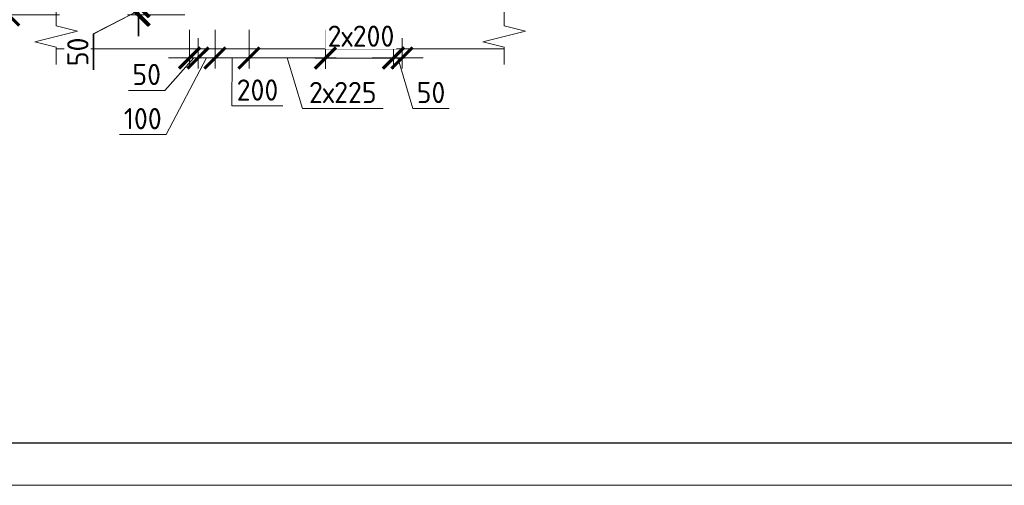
# Model space of a CAD drawing. Header units: millimetres. Extents: x 263826 to 1718326, y -423071 to 70137.
# Tile 56 of 256: x 547708 to 559294, y -396966 to -391486. Entities that reach past the tile are written whole.
import ezdxf

# ---------------------------------------------------------------- set-up
doc = ezdxf.new("R2010")
doc.units = ezdxf.units.MM
doc.linetypes.add('01 Штриховая _4 мм_', pattern=[6, 3.5, -2.5])
for name, color, linetype, lineweight in [('AF_Perekritie', 90, 'Continuous', 18), ('AF_Stena', 90, 'Continuous', 18), ('KR_Fundament', 253, 'Continuous', 18), ('размер', 1, 'Continuous', 25), ('РАЗМЕРЫ', 1, 'Continuous', 9), ('Текст', 7, 'Continuous', 25), ('ТОНКИЕ', 7, 'Continuous', 9)]:
    doc.layers.add(name, color=color, linetype=linetype, lineweight=lineweight)
doc.layers.add('PDF7_Text', color=7, linetype='Continuous')
doc.layers.add('ТОЛСТЫЕ_ОСНОВНЫЕ', color=6, linetype='Continuous')
doc.styles.add('GOST-2.304_Type-B', font='GOST_Common.ttf')
doc.styles.add('PDF Times New Roman', font='times.ttf')
doc.styles.add('ГОСТ', font='GOST_Common.ttf')
doc.dimstyles.new('мой 25', dxfattribs={"dimscale": 100, "dimtxt": 2.5, "dimasz": 2.5, "dimexe": 1.25, "dimexo": 0.625, "dimtad": 1, "dimdec": 0, "dimlfac": 0.5, "dimtxsty": 'GOST-2.304_Type-B', "dimblk": 'ARCHTICK', "dimcen": 2.5, "dimdle": 1.25, "dimaunit": 1, "dimadec": 1, "dimazin": 2, "dimtfac": 1, "dimtdec": 0, "dimtmove": 1, "dimatfit": 3, "dimfxl": 6, "dimfxlon": 1, "dimtfill": 1, "dimlwd": -1, "dimlwe": -1, "dimarcsym": 0})

# ---------------------------------------------------------------- blocks, each defined once
blk = doc.blocks.new('штамп кж1.1')
at = {"layer": 'PDF7_Text', "insert": (410912, -84467), "char_height": 180, "width": 6881.02, "attachment_point": 7, "style": 'PDF Times New Roman'}
blk.add_mtext('\\pi1015.18152;Жилой дом со встроенными помещениями \\P\\pi311.27381;общественно-делового и коммерческого назначения на \\P\\pi667.38051;первом этаже здания и встроенно-пристроенным \\P\\pi874.76335;поликлиническим учреждением (поз. 2.2-2.3)', dxfattribs=at)
at = {"layer": 'Текст', "color": 7, "insert": (411117, -81801), "char_height": 250, "attachment_point": 1, "style": 'ГОСТ'}
blk.add_mtext_dynamic_manual_height_columns('\\pi594.35517;{\\fTimes New Roman|b0|i0|c204|p18;\\C256;Строительство жилого комплекса со  встроенными помещениями \\P\\pi1441.86779;общественного-делового, коммерческого назначения и \\P\\pi41.3631;поликлиническим учреждением по адресу: г. Чита, ул. 1-я Коллективная}', width=11543.07, gutter_width=12.5, heights=[0], dxfattribs=at)
blk = doc.blocks.new('*U46')
at = {"layer": 'ТОЛСТЫЕ_ОСНОВНЫЕ', "color": 6}
blk.add_lwpolyline([(20, 5), (415, 5), (415, 292), (20, 292)], close=True, dxfattribs=at)
at = {"layer": 'ТОНКИЕ'}
blk.add_lwpolyline([(0, 0), (420, 0), (420, 297), (0, 297)], close=True, dxfattribs=at)
blk = doc.blocks.new('_ArchTick')
at = {"color": 0, "linetype": 'ByBlock', "const_width": 0.15}
blk.add_lwpolyline([(-0.5, -0.5), (0.5, 0.5)], dxfattribs=at)
blk = doc.blocks.new('*D1576')
at = {"layer": 'DEFPOINTS', "color": 0, "transparency": 16777216}
for p in [(548497, -385530), (547578, -391430), (549055, -391430)]:
    blk.add_point(p, dxfattribs=at)
at = {"layer": 'РАЗМЕРЫ', "color": 0, "linetype": 'Continuous', "transparency": 16777216}
for p, q in [((547578, -385405), (547578, -391555)), ((548178, -385530), (547453, -385530)), ((548178, -391430), (547453, -391430))]:
    blk.add_line(p, q, dxfattribs=at)
at = {"layer": 'РАЗМЕРЫ', "color": 0, "transparency": 16777216, "xscale": 250, "yscale": 250, "zscale": 250}
for p, rotation in [((547578, -385530), 90), ((547578, -391430), 270)]:
    blk.add_blockref('_ArchTick', p, dxfattribs=dict(at, rotation=rotation))
at = {"layer": 'РАЗМЕРЫ', "color": 0, "lineweight": 0, "transparency": 16777216, "insert": (547390, -388480), "char_height": 250, "attachment_point": 5, "rotation": 90, "style": 'GOST-2.304_Type-B', "bg_fill": 3, "box_fill_scale": 1.1, "bg_fill_color": 256, "bg_fill_true_color": 13158600, "bg_fill_transparency": 0}
blk.add_mtext('2950', dxfattribs=at)
blk = doc.blocks.new('*D1544')
at = {"layer": 'DEFPOINTS', "color": 0, "transparency": 16777216}
for p in [(549102, -391330), (549707, -391330), (549707, -391430)]:
    blk.add_point(p, dxfattribs=at)
at = {"layer": 'РАЗМЕРЫ', "color": 0, "linetype": 'Continuous', "transparency": 16777216}
for p, q in [((549102, -391330), (549102, -391080)), ((549102, -391380), (548571, -391653)), ((549644, -391330), (548977, -391330)), ((549102, -391430), (549102, -391330)), ((549102, -391430), (549102, -391330)), ((549644, -391430), (548977, -391430)), ((549102, -391430), (549102, -391680)), ((548571, -391653), (548571, -392078))]:
    blk.add_line(p, q, dxfattribs=at)
at = {"layer": 'РАЗМЕРЫ', "color": 0, "transparency": 16777216, "xscale": 250, "yscale": 250, "zscale": 250}
for p, rotation in [((549102, -391330), 270), ((549102, -391430), 90)]:
    blk.add_blockref('_ArchTick', p, dxfattribs=dict(at, rotation=rotation))
at = {"layer": 'РАЗМЕРЫ', "color": 0, "lineweight": 0, "transparency": 16777216, "insert": (548384, -391866), "char_height": 250, "attachment_point": 5, "rotation": 90, "style": 'GOST-2.304_Type-B', "bg_fill": 3, "box_fill_scale": 1.1, "bg_fill_color": 256, "bg_fill_true_color": 13158600, "bg_fill_transparency": 0}
blk.add_mtext('50', dxfattribs=at)
blk = doc.blocks.new('*D1496')
at = {"layer": 'DEFPOINTS', "color": 0, "transparency": 16777216}
for p in [(550007, -391542), (550407, -391542), (550007, -391937)]:
    blk.add_point(p, dxfattribs=at)
at = {"layer": 'РАЗМЕРЫ', "color": 0, "linetype": 'Continuous', "transparency": 16777216}
for p, q in [((550007, -391605), (550007, -392062)), ((550407, -391605), (550407, -392062)), ((550532, -391937), (549882, -391937)), ((550207, -391937), (550206, -392501)), ((550206, -392501), (550806, -392501))]:
    blk.add_line(p, q, dxfattribs=at)
at = {"layer": 'РАЗМЕРЫ', "color": 0, "transparency": 16777216, "xscale": 250, "yscale": 250, "zscale": 250, "rotation": 180}
blk.add_blockref('_ArchTick', (550007, -391937), dxfattribs=at)
at = {"layer": 'РАЗМЕРЫ', "color": 0, "transparency": 16777216, "xscale": 250, "yscale": 250, "zscale": 250}
blk.add_blockref('_ArchTick', (550407, -391937), dxfattribs=at)
at = {"layer": 'РАЗМЕРЫ', "color": 0, "lineweight": 0, "transparency": 16777216, "insert": (550506, -392314), "char_height": 250, "attachment_point": 5, "style": 'GOST-2.304_Type-B', "bg_fill": 3, "box_fill_scale": 1.1, "bg_fill_color": 256, "bg_fill_true_color": 13158600, "bg_fill_transparency": 0}
blk.add_mtext('200', dxfattribs=at)
blk = doc.blocks.new('*D1497')
at = {"layer": 'DEFPOINTS', "color": 0, "transparency": 16777216}
for p in [(550407, -391542), (551306, -391642), (551306, -391937)]:
    blk.add_point(p, dxfattribs=at)
at = {"layer": 'РАЗМЕРЫ', "color": 0, "linetype": 'Continuous', "transparency": 16777216}
for p, q in [((550407, -391605), (550407, -392062)), ((551306, -391705), (551306, -392062)), ((550282, -391937), (551431, -391937)), ((550857, -391937), (551035, -392531)), ((551035, -392531), (551985, -392531))]:
    blk.add_line(p, q, dxfattribs=at)
at = {"layer": 'РАЗМЕРЫ', "color": 0, "transparency": 16777216, "xscale": 250, "yscale": 250, "zscale": 250, "rotation": 180}
blk.add_blockref('_ArchTick', (550407, -391937), dxfattribs=at)
at = {"layer": 'РАЗМЕРЫ', "color": 0, "transparency": 16777216, "xscale": 250, "yscale": 250, "zscale": 250}
blk.add_blockref('_ArchTick', (551306, -391937), dxfattribs=at)
at = {"layer": 'РАЗМЕРЫ', "color": 0, "lineweight": 0, "transparency": 16777216, "insert": (551510, -392343), "char_height": 250, "attachment_point": 5, "style": 'GOST-2.304_Type-B', "bg_fill": 3, "box_fill_scale": 1.1, "bg_fill_color": 256, "bg_fill_true_color": 13158600, "bg_fill_transparency": 0}
blk.add_mtext('2х225', dxfattribs=at)
blk = doc.blocks.new('*D1498')
at = {"layer": 'DEFPOINTS', "color": 0, "transparency": 16777216}
for p in [(552107, -391542), (552207, -391642), (552207, -391937)]:
    blk.add_point(p, dxfattribs=at)
at = {"layer": 'РАЗМЕРЫ', "color": 0, "linetype": 'Continuous', "transparency": 16777216}
for p, q in [((552107, -391605), (552107, -392062)), ((552207, -391705), (552207, -392062)), ((552107, -391937), (551857, -391937)), ((552107, -391937), (552207, -391937)), ((552107, -391937), (552207, -391937)), ((552157, -391937), (552335, -392531)), ((552207, -391937), (552457, -391937)), ((552335, -392531), (552760, -392531))]:
    blk.add_line(p, q, dxfattribs=at)
at = {"layer": 'РАЗМЕРЫ', "color": 0, "transparency": 16777216, "xscale": 250, "yscale": 250, "zscale": 250}
blk.add_blockref('_ArchTick', (552107, -391937), dxfattribs=at)
at = {"layer": 'РАЗМЕРЫ', "color": 0, "transparency": 16777216, "xscale": 250, "yscale": 250, "zscale": 250, "rotation": 180}
blk.add_blockref('_ArchTick', (552207, -391937), dxfattribs=at)
at = {"layer": 'РАЗМЕРЫ', "color": 0, "lineweight": 0, "transparency": 16777216, "insert": (552548, -392343), "char_height": 250, "attachment_point": 5, "style": 'GOST-2.304_Type-B', "bg_fill": 3, "box_fill_scale": 1.1, "bg_fill_color": 256, "bg_fill_true_color": 13158600, "bg_fill_transparency": 0}
blk.add_mtext('50', dxfattribs=at)
blk = doc.blocks.new('*D1499')
at = {"layer": 'DEFPOINTS', "color": 0, "lineweight": 0, "transparency": 16777216}
blk.add_point((551306, -391938), dxfattribs=at)
at = {"layer": 'РАЗМЕРЫ', "color": 0, "linetype": 'Continuous', "transparency": 16777216}
for p, q in [((551306, -391605), (551306, -392063)), ((552107, -391700), (552107, -392063)), ((552232, -391938), (551181, -391938))]:
    blk.add_line(p, q, dxfattribs=at)
at = {"layer": 'РАЗМЕРЫ', "color": 0, "lineweight": 0, "transparency": 16777216, "insert": (551724, -391680), "char_height": 250, "attachment_point": 5, "style": 'GOST-2.304_Type-B', "bg_fill": 3, "box_fill_scale": 1.1, "bg_fill_color": 256, "bg_fill_true_color": 13158600, "bg_fill_transparency": 0}
blk.add_mtext('2х200', dxfattribs=at)
at = {"layer": 'DEFPOINTS', "color": 0, "lineweight": 0, "transparency": 16777216}
for p in [(551306, -391543), (552107, -391637)]:
    blk.add_point(p, dxfattribs=at)
at = {"layer": 'РАЗМЕРЫ', "color": 0, "transparency": 16777216, "xscale": 250, "yscale": 250, "zscale": 250, "rotation": 180}
blk.add_blockref('_ArchTick', (551306, -391938), dxfattribs=at)
at = {"layer": 'РАЗМЕРЫ', "color": 0, "transparency": 16777216, "xscale": 250, "yscale": 250, "zscale": 250}
blk.add_blockref('_ArchTick', (552107, -391938), dxfattribs=at)
blk = doc.blocks.new('*D1500')
at = {"layer": 'DEFPOINTS', "color": 0, "transparency": 16777216}
for p in [(549707, -391542), (549807, -391642), (549807, -391937)]:
    blk.add_point(p, dxfattribs=at)
at = {"layer": 'РАЗМЕРЫ', "color": 0, "linetype": 'Continuous', "transparency": 16777216}
for p, q in [((549707, -391605), (549707, -392062)), ((549807, -391705), (549807, -392062)), ((549757, -391937), (549414, -392318)), ((549707, -391937), (549457, -391937)), ((549707, -391937), (549807, -391937)), ((549707, -391937), (549807, -391937)), ((549807, -391937), (550057, -391937)), ((549414, -392318), (548989, -392318))]:
    blk.add_line(p, q, dxfattribs=at)
at = {"layer": 'РАЗМЕРЫ', "color": 0, "transparency": 16777216, "xscale": 250, "yscale": 250, "zscale": 250}
blk.add_blockref('_ArchTick', (549707, -391937), dxfattribs=at)
at = {"layer": 'РАЗМЕРЫ', "color": 0, "transparency": 16777216, "xscale": 250, "yscale": 250, "zscale": 250, "rotation": 180}
blk.add_blockref('_ArchTick', (549807, -391937), dxfattribs=at)
at = {"layer": 'РАЗМЕРЫ', "color": 0, "lineweight": 0, "transparency": 16777216, "insert": (549202, -392131), "char_height": 250, "attachment_point": 5, "style": 'GOST-2.304_Type-B', "bg_fill": 3, "box_fill_scale": 1.1, "bg_fill_color": 256, "bg_fill_true_color": 13158600, "bg_fill_transparency": 0}
blk.add_mtext('50', dxfattribs=at)
blk = doc.blocks.new('*D1501')
at = {"layer": 'DEFPOINTS', "color": 0, "transparency": 16777216}
for p in [(549807, -391642), (550007, -391799), (550007, -391937)]:
    blk.add_point(p, dxfattribs=at)
at = {"layer": 'РАЗМЕРЫ', "color": 0, "linetype": 'Continuous', "transparency": 16777216}
for p, q in [((549807, -391705), (549807, -392062)), ((549907, -391937), (549431, -392838)), ((549682, -391937), (550132, -391937)), ((550007, -391861), (550007, -392062)), ((549431, -392838), (548881, -392838))]:
    blk.add_line(p, q, dxfattribs=at)
at = {"layer": 'РАЗМЕРЫ', "color": 0, "transparency": 16777216, "xscale": 250, "yscale": 250, "zscale": 250, "rotation": 180}
blk.add_blockref('_ArchTick', (549807, -391937), dxfattribs=at)
at = {"layer": 'РАЗМЕРЫ', "color": 0, "transparency": 16777216, "xscale": 250, "yscale": 250, "zscale": 250}
blk.add_blockref('_ArchTick', (550007, -391937), dxfattribs=at)
at = {"layer": 'РАЗМЕРЫ', "color": 0, "lineweight": 0, "transparency": 16777216, "insert": (549156, -392651), "char_height": 250, "attachment_point": 5, "style": 'GOST-2.304_Type-B', "bg_fill": 3, "box_fill_scale": 1.1, "bg_fill_color": 256, "bg_fill_true_color": 13158600, "bg_fill_transparency": 0}
blk.add_mtext('100', dxfattribs=at)
blk = doc.blocks.new('*D1775')
at = {"layer": 'DEFPOINTS', "color": 0, "transparency": 16777216}
for p in [(549111, -391329), (549716, -391329), (549716, -391429)]:
    blk.add_point(p, dxfattribs=at)
at = {"layer": 'РАЗМЕРЫ', "color": 0, "linetype": 'Continuous', "transparency": 16777216}
for p, q in [((549111, -391329), (549111, -391079)), ((549111, -391379), (548580, -391653)), ((549653, -391329), (548986, -391329)), ((549111, -391429), (549111, -391329)), ((549111, -391429), (549111, -391329)), ((549653, -391429), (548986, -391429)), ((549111, -391429), (549111, -391679)), ((548580, -391653), (548580, -392078))]:
    blk.add_line(p, q, dxfattribs=at)
at = {"layer": 'РАЗМЕРЫ', "color": 0, "transparency": 16777216, "xscale": 250, "yscale": 250, "zscale": 250}
for p, rotation in [((549111, -391329), 270), ((549111, -391429), 90)]:
    blk.add_blockref('_ArchTick', p, dxfattribs=dict(at, rotation=rotation))
at = {"layer": 'РАЗМЕРЫ', "color": 0, "lineweight": 0, "transparency": 16777216, "insert": (548392, -391865), "char_height": 250, "attachment_point": 5, "rotation": 90, "style": 'GOST-2.304_Type-B', "bg_fill": 3, "box_fill_scale": 1.1, "bg_fill_color": 256, "bg_fill_true_color": 13158600, "bg_fill_transparency": 0}
blk.add_mtext('50', dxfattribs=at)
blk = doc.blocks.new('*D1774')
at = {"layer": 'DEFPOINTS', "color": 0, "transparency": 16777216}
for p in [(549111, -391329), (549716, -391329), (549716, -391429)]:
    blk.add_point(p, dxfattribs=at)
at = {"layer": 'РАЗМЕРЫ', "color": 0, "linetype": 'Continuous', "transparency": 16777216}
for p, q in [((549111, -391329), (549111, -391079)), ((549111, -391379), (548580, -391653)), ((549653, -391329), (548986, -391329)), ((549111, -391429), (549111, -391329)), ((549111, -391429), (549111, -391329)), ((549653, -391429), (548986, -391429)), ((549111, -391429), (549111, -391679)), ((548580, -391653), (548580, -392078))]:
    blk.add_line(p, q, dxfattribs=at)
at = {"layer": 'РАЗМЕРЫ', "color": 0, "transparency": 16777216, "xscale": 250, "yscale": 250, "zscale": 250}
for p, rotation in [((549111, -391329), 270), ((549111, -391429), 90)]:
    blk.add_blockref('_ArchTick', p, dxfattribs=dict(at, rotation=rotation))
at = {"layer": 'РАЗМЕРЫ', "color": 0, "lineweight": 0, "transparency": 16777216, "insert": (548392, -391865), "char_height": 250, "attachment_point": 5, "rotation": 90, "style": 'GOST-2.304_Type-B', "bg_fill": 3, "box_fill_scale": 1.1, "bg_fill_color": 256, "bg_fill_true_color": 13158600, "bg_fill_transparency": 0}
blk.add_mtext('50', dxfattribs=at)

msp = doc.modelspace()

# ---------------------------------------------------------------- linework, layer by layer
at = {"layer": 'AF_Perekritie', "linetype": '01 Штриховая _4 мм_', "lineweight": 9}
msp.add_line((553408.49822, -391829.70664, 3100), (553327.14185, -391829.70664, 3100), dxfattribs=at)
at = {"layer": 'AF_Stena', "lineweight": 20, "elevation": 3100}
for points in [[(553408.49822, -391504.70664), (553408.49822, -391354.70664)], [(553408.49822, -391504.70664), (553408.49822, -391559.70684)], [(553658.49822, -391622.20684), (553158.49822, -391747.20684)], [(553408.49822, -391559.70684), (553658.49822, -391622.20684)], [(547886.21367, -391747.20684), (548136.21367, -391809.70684)], [(548136.21367, -391809.70684), (548136.21367, -391864.70704)], [(553158.49822, -391747.20684), (553408.49822, -391809.70684)], [(553408.49822, -391809.70684), (553408.49822, -391864.70704)], [(548136.21367, -391864.70704), (548136.21367, -392014.70704)], [(553408.49822, -391864.70704), (553408.49822, -392014.70704)]]:
    msp.add_lwpolyline(points, dxfattribs=at)
at = {"layer": 'KR_Fundament', "lineweight": 9}
msp.add_line((548136.21367, -391829.70664, 3100), (553327.04263, -391829.70664, 3100), dxfattribs=at)

# ---------------------------------------------------------------- block references
at = {"xscale": 100, "yscale": 100, "zscale": 100}
msp.add_blockref('*U46', (542900.38655, -396966.12651, 3100), dxfattribs=at)
at = {"layer": 'размер'}
msp.add_blockref('штамп кж1.1', (116435.21723, -310331.90516, 3100), dxfattribs=at)

# ---------------------------------------------------------------- texts
at = {"layer": 'Текст', "color": 7, "char_height": 250, "attachment_point": 1, "style": 'ГОСТ'}
for s, insert in [('\\pi3500;\\P\\pi1484.09091;{\\C0;План пилонов} 15-го этажа{\\H1.83333x; }', (483420.8066, -394966.12651, 3100)), ('\\pi3500;{\\C256;\\P\\pi2334.09091;Пилон П1 (15 ЭТ)}', (527293.54168, -394966.12651, 3100))]:
    msp.add_mtext_dynamic_manual_height_columns(s, width=7000, gutter_width=12.5, heights=[1500], dxfattribs=dict(at, insert=insert))

# ---------------------------------------------------------------- next in the draw order: dimensions: what is measured, and where the dimension line sits
at = {"layer": 'РАЗМЕРЫ', "color": 146, "lineweight": 0}
dim = msp.add_linear_dim(base=(547577.71628, -391429.70664, 3100), p1=(548496.68361, -385529.70664, 3100), p2=(549055.3568, -391429.70664, 3100), angle=90, dimstyle='мой 25', dxfattribs=at)
dim.commit()
dim.dimension.update_dxf_attribs({"geometry": '*D1576', "text_midpoint": (547390.21628, -388479.70664, 3100)})
at = {"layer": 'РАЗМЕРЫ', "color": 146, "lineweight": 0, "true_color": 0x006272}
dim = msp.add_linear_dim(base=(550006.99344, -391937.06253, 3100), p1=(550406.99344, -391542.295, 3100), p2=(550006.99344, -391542.295, 3100), angle=180, text='200', dimstyle='мой 25', dxfattribs=at)
dim.commit()
dim.dimension.update_dxf_attribs({"geometry": '*D1496', "text_midpoint": (550268.07449, -392501.4916, 3100), "dimtype": 160})

# ---------------------------------------------------------------- next in the draw order: linework, layer by layer
at = {"layer": 'AF_Stena', "lineweight": 20, "elevation": 3100}
for points in [[(548136.21367, -391506.70664), (548136.21367, -391356.70664)], [(548136.21367, -391504.70664), (548136.21367, -391559.70684)], [(548386.21367, -391622.20684), (547886.21367, -391747.20684)], [(548136.21367, -391559.70684), (548386.21367, -391622.20684)]]:
    msp.add_lwpolyline(points, dxfattribs=at)

# ---------------------------------------------------------------- next in the draw order: dimensions: what is measured, and where the dimension line sits
at = {"layer": 'РАЗМЕРЫ', "color": 146, "lineweight": 0, "true_color": 0x006272}
dim = msp.add_linear_dim(base=(551306.3367, -391937.06253, 3100), p1=(550406.99344, -391542.295, 3100), p2=(551306.3367, -391642.295, 3100), angle=180, text='2х225', dimstyle='мой 25', dxfattribs=at)
dim.commit()
dim.dimension.update_dxf_attribs({"geometry": '*D1497', "text_midpoint": (551097.29007, -392343.31253, 3100)})

# ---------------------------------------------------------------- next in the draw order: dimensions: what is measured, and where the dimension line sits
dim = msp.add_linear_dim(base=(549102.27402, -391329.85826, 3100), p1=(549706.99274, -391429.70664, 3100), p2=(549706.99274, -391329.85826, 3100), angle=90, dimstyle='мой 25', dxfattribs=at)
dim.commit()
dim.dimension.update_dxf_attribs({"geometry": '*D1544', "text_midpoint": (548571.02402, -391715.5878, 3100), "dimtype": 160})
dim = msp.add_linear_dim(base=(552206.98123, -391937.06253, 3100), p1=(552106.99344, -391542.295, 3100), p2=(552206.98123, -391642.295, 3100), angle=180, dimstyle='мой 25', dxfattribs=at)
dim.commit()
dim.dimension.update_dxf_attribs({"geometry": '*D1498', "text_midpoint": (552397.61234, -392343.31253, 3100)})

# ---------------------------------------------------------------- next in the draw order: dimensions: what is measured, and where the dimension line sits
dim = msp.add_linear_dim(base=(549806.99344, -391937.06253, 3100), p1=(549707.00565, -391542.295, 3100), p2=(549806.99344, -391642.295, 3100), angle=180, dimstyle='мой 25', dxfattribs=at)
dim.commit()
dim.dimension.update_dxf_attribs({"geometry": '*D1500', "text_midpoint": (549351.89566, -392318.24248, 3100), "dimtype": 160})
dim = msp.add_linear_dim(base=(551306.3367, -391937.75517, 3100), p1=(552106.99344, -391637.06253, 3100), p2=(551306.3367, -391542.98764, 3100), angle=180, text='2х200', dimstyle='мой 25', override={"dimlfac": 0.25}, dxfattribs=at)
dim.commit()
dim.dimension.update_dxf_attribs({"geometry": '*D1499', "text_midpoint": (551724.02145, -391867.8822, 3100), "dimtype": 160})

# ---------------------------------------------------------------- next in the draw order: dimensions: what is measured, and where the dimension line sits
dim = msp.add_linear_dim(base=(550006.99344, -391937.06253, 3100), p1=(549806.99344, -391642.295, 3100), p2=(550006.99344, -391798.52773, 3100), angle=180, dimstyle='мой 25', dxfattribs=at)
dim.commit()
dim.dimension.update_dxf_attribs({"geometry": '*D1501', "text_midpoint": (549368.33097, -392838.14419, 3100), "dimtype": 160})

# ---------------------------------------------------------------- next in the draw order: block references
at = {"layer": 'размер'}
msp.add_blockref('штамп кж1.1', (72562.48214, -310331.90516, 3100), dxfattribs=at)

# ---------------------------------------------------------------- next in the draw order: dimensions: what is measured, and where the dimension line sits
at = {"layer": 'РАЗМЕРЫ', "color": 146, "lineweight": 0, "true_color": 0x006272}
dim = msp.add_linear_dim(base=(549111.18308, -391329.29409, 3100), p1=(549715.9018, -391429.14247, 3100), p2=(549715.9018, -391329.29409, 3100), angle=90, dimstyle='мой 25', dxfattribs=at)
dim.commit()
dim.dimension.update_dxf_attribs({"geometry": '*D1775', "text_midpoint": (548579.93308, -391715.02363, 3100), "dimtype": 160})

# ---------------------------------------------------------------- next in the draw order: dimensions: what is measured, and where the dimension line sits
dim = msp.add_linear_dim(base=(549111.18308, -391329.29409, 3100), p1=(549715.9018, -391429.14247, 3100), p2=(549715.9018, -391329.29409, 3100), angle=90, dimstyle='мой 25', dxfattribs=at)
dim.commit()
dim.dimension.update_dxf_attribs({"geometry": '*D1774', "text_midpoint": (548579.93308, -391715.02363, 3100), "dimtype": 160})

doc.saveas('drawing.dxf')
